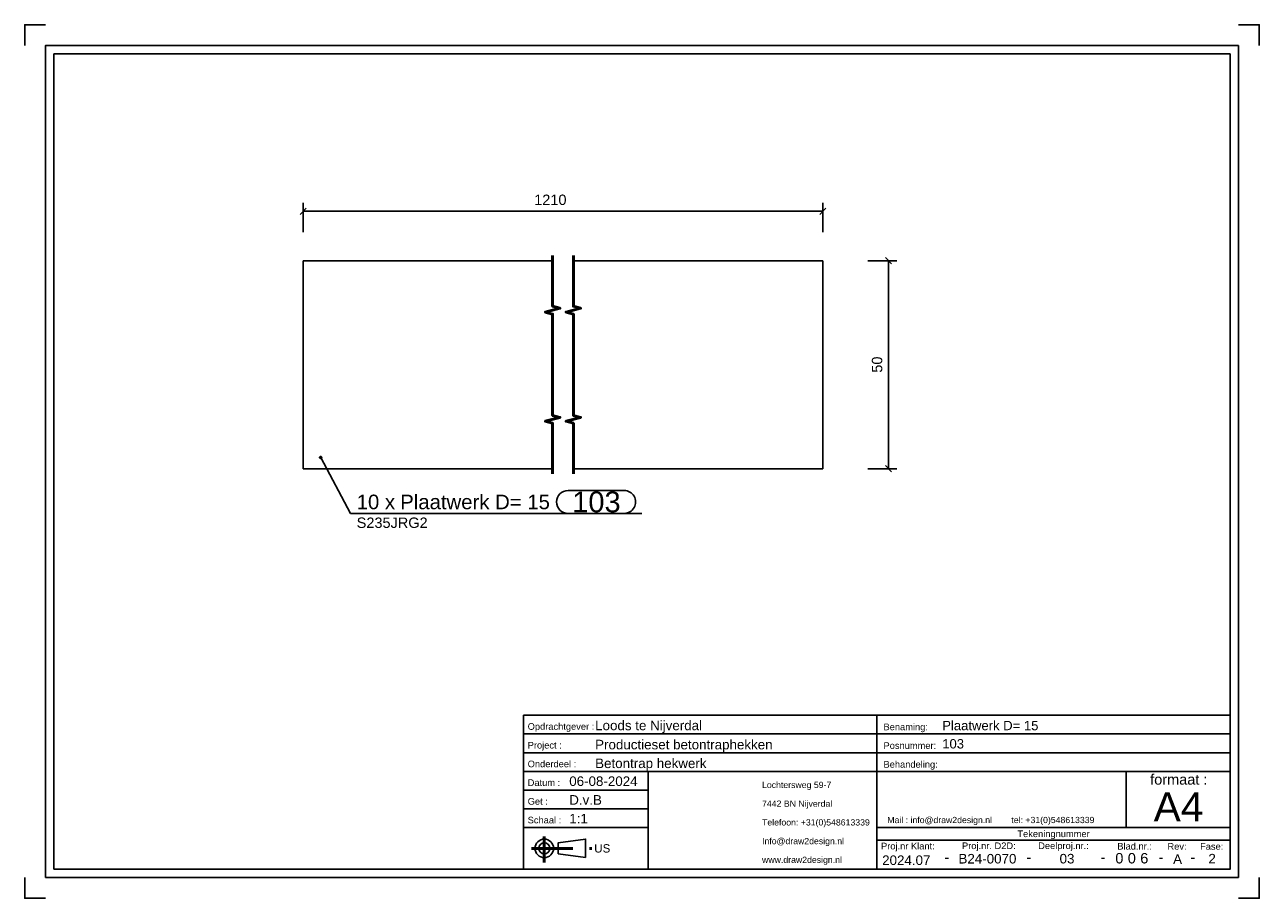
# Model space of a CAD drawing. Header units: millimetres. Extents: x 667 to 964, y -334 to -124.
import ezdxf
from ezdxf.enums import TextEntityAlignment as Align

# ---------------------------------------------------------------- set-up
doc = ezdxf.new("R2010")
doc.units = ezdxf.units.MM
doc.linetypes.add('STRICHPUNKT2', pattern=[18.5, 10, -4, 0.5, -4])
doc.layers.get('0').update_dxf_attribs({"linetype": 'CONTINUOUS'})
for name, color, linetype in [('DIM49', 4, 'CONTINUOUS'), ('TXT_ALL', 7, 'CONTINUOUS'), ('TXT_DIM49', 2, 'CONTINUOUS'), ('TXT_YELLOW', 2, 'CONTINUOUS')]:
    doc.layers.add(name, color=color, linetype=linetype)
doc.layers.add('LE_ALL', color=7, linetype='CONTINUOUS', lineweight=50)
doc.styles.add('ARIAL', font='arial.ttf')

# ---------------------------------------------------------------- blocks, each defined once
blk = doc.blocks.new('TFIELD_00004', base_point=(938.43, -312.18))
at = {"layer": 'TXT_YELLOW', "style": 'ARIAL'}
blk.add_text('A4', height=7, dxfattribs=at).set_placement((938.43, -312.18), align=Align.MIDDLE_LEFT)
blk = doc.blocks.new('FLEX_00003', base_point=(944.34, -317.18))
blk.add_blockref('TFIELD_00004', (938.43, -312.18))
blk = doc.blocks.new('TFIELD_00007', base_point=(874.35, -315.36))
at = {"layer": 'TXT_YELLOW', "style": 'ARIAL'}
blk.add_text('Mail : info@draw2design.nl        tel: +31(0)548613339', height=1.5, dxfattribs=at).set_placement((874.35, -315.36), align=Align.MIDDLE_LEFT)
blk = doc.blocks.new('FLEX_00006', base_point=(874.35, -316.61))
blk.add_blockref('TFIELD_00007', (874.35, -315.36))
blk = doc.blocks.new('DRAW2DESIGNLOGO_00005', base_point=(874.27, -313.69))
blk.add_blockref('FLEX_00006', (874.35, -316.61))
blk = doc.blocks.new('TFIELD_00011', base_point=(803.84, -322.18))
at = {"layer": 'TXT_YELLOW', "style": 'ARIAL'}
blk.add_text('US', height=2, dxfattribs=at).set_placement((803.84, -322.18), align=Align.MIDDLE_LEFT)
blk = doc.blocks.new('FLEX_00010', base_point=(803.84, -322.18))
blk.add_blockref('TFIELD_00011', (803.84, -322.18))
blk = doc.blocks.new('US_00009', base_point=(793.17, -322.18))
blk.add_line((795.2, -323.51), (801.76, -324.4))
blk.add_lwpolyline([(795.2, -323.51), (795.2, -320.85), (801.76, -319.96), (801.76, -324.4)])
for radius in [2.22, 1.33]:
    blk.add_circle((791.84, -322.18), radius)
at = {"layer": 'LE_ALL', "color": 1, "linetype": 'STRICHPUNKT2'}
for p, q in [((791.84, -319.36), (791.84, -325.59)), ((788.74, -322.18), (803.6, -322.18))]:
    blk.add_line(p, q, dxfattribs=at)
blk.add_blockref('FLEX_00010', (803.84, -322.18))
blk = doc.blocks.new('TFIELD_00014', base_point=(844.22, -324.93))
at = {"layer": 'TXT_YELLOW', "style": 'ARIAL'}
for s, p in [('Lochtersweg 59-7', (844.22, -306.93)), ('7442 BN Nijverdal', (844.22, -311.43)), ('Telefoon: +31(0)548613339', (844.22, -315.93)), ('Info@draw2design.nl', (844.22, -320.43)), ('www.draw2design.nl', (844.22, -324.93))]:
    blk.add_text(s, height=1.5, dxfattribs=at).set_placement(p, align=Align.MIDDLE_LEFT)
blk = doc.blocks.new('FLEX_00013', base_point=(857.03, -327.18))
blk.add_blockref('TFIELD_00014', (844.22, -324.93))
blk = doc.blocks.new('D2D_00012', base_point=(817.09, -325.33))
blk.add_blockref('FLEX_00013', (857.03, -327.18))
blk = doc.blocks.new('SCHRIFE_00016', base_point=(797.84, -307.18))
for p, q in [((786.84, -290.18), (871.84, -290.18)), ((871.84, -290.18), (956.84, -290.18)), ((871.84, -327.18), (871.84, -290.18)), ((956.84, -290.18), (956.84, -327.18)), ((786.84, -294.68), (871.84, -294.68)), ((871.84, -294.68), (956.84, -294.68)), ((786.84, -299.18), (871.84, -299.18)), ((871.84, -299.18), (956.84, -299.18)), ((786.84, -303.68), (956.84, -303.68)), ((816.84, -303.68), (816.84, -327.18)), ((931.84, -303.68), (931.84, -317.18)), ((816.84, -308.18), (786.84, -308.18)), ((816.84, -312.68), (786.84, -312.68)), ((816.84, -317.18), (786.84, -317.18)), ((956.84, -317.18), (871.84, -317.18)), ((956.84, -320.18), (871.84, -320.18))]:
    blk.add_line(p, q)
blk.add_lwpolyline([(956.84, -327.18), (786.84, -327.18), (786.84, -290.18)])
at = {"layer": 'TXT_YELLOW', "style": 'ARIAL'}
for s, height, p in [('Loods te Nijverdal', 2.3, (804.07, -293.78)), ('Plaatwerk D= 15', 2.25, (887.56, -293.78)), ('Productieset betontraphekken', 2.3, (804.07, -298.38)), ('103', 2.25, (887.56, -298.17)), ('Betontrap hekwerk', 2.3, (804.07, -302.88)), ('06-08-2024', 2.3, (797.84, -307.18)), ('D.v.B', 2.3, (797.84, -311.68)), ('1:1', 2.3, (797.84, -316.18))]:
    blk.add_text(s, height=height, dxfattribs=at).set_placement(p)
for s, height, p in [('B24-0070', 2.3, (898.44, -325.82)), ('03', 2.3, (917.58, -325.81)), ('A', 2.3, (944.18, -325.91)), ('2', 2.3, (952.48, -325.81)), ('2024.07', 2.3, (878.92, -326.18)), ('-', 2.5, (888.67, -325.52)), ('-', 2.5, (908.41, -325.52)), ('-', 2.5, (926.24, -325.52)), ('-', 2.5, (940.18, -325.52)), ('-', 2.5, (947.83, -325.52))]:
    blk.add_text(s, height=height, dxfattribs=at).set_placement(p, align=Align.CENTER)
blk = doc.blocks.new('TFIELD_00020', base_point=(935.2, -324.55))
at = {"layer": 'TXT_ALL', "style": 'ARIAL'}
blk.add_text('6', height=2.5, dxfattribs=at).set_placement((935.2, -324.55), align=Align.MIDDLE_LEFT)
blk = doc.blocks.new('6_00019')
blk.add_blockref('TFIELD_00020', (935.2, -324.55))
blk = doc.blocks.new('TELLER1_00018')
blk.add_blockref('6_00019', (0, 0))
blk = doc.blocks.new('TFIELD_00023', base_point=(932.2, -324.55))
at = {"layer": 'TXT_ALL', "style": 'ARIAL'}
blk.add_text('0', height=2.5, dxfattribs=at).set_placement((932.2, -324.55), align=Align.MIDDLE_LEFT)
blk = doc.blocks.new('0_00022')
blk.add_blockref('TFIELD_00023', (932.2, -324.55))
blk = doc.blocks.new('TELLER2_00021')
blk.add_blockref('0_00022', (0, 0))
blk = doc.blocks.new('TFIELD_00026', base_point=(929.2, -324.55))
at = {"layer": 'TXT_ALL', "style": 'ARIAL'}
blk.add_text('0', height=2.5, dxfattribs=at).set_placement((929.2, -324.55), align=Align.MIDDLE_LEFT)
blk = doc.blocks.new('0_00025')
blk.add_blockref('TFIELD_00026', (929.2, -324.55))
blk = doc.blocks.new('TELLER3_00024')
blk.add_blockref('0_00025', (0, 0))
blk = doc.blocks.new('NL_00027', base_point=(787.84, -293.68))
at = {"layer": 'TXT_ALL', "color": 1, "style": 'ARIAL'}
blk.add_text('Tekeningnummer', height=1.6, dxfattribs=at).set_placement((914.34, -318.68), align=Align.MIDDLE_CENTER)
at = {"layer": 'TXT_YELLOW', "style": 'ARIAL'}
for s, p in [('Opdrachtgever :', (787.84, -293.68)), ('Benaming:', (873.44, -293.78)), ('Project :', (787.84, -298.18)), ('Posnummer:', (873.44, -298.28)), ('Onderdeel :', (787.84, -302.68)), ('Behandeling:', (873.44, -302.78)), ('Datum :', (787.84, -307.18)), ('Get :', (787.84, -311.68)), ('Schaal :', (787.84, -316.18)), ('Proj.nr Klant:', (872.84, -322.43)), ('Proj.nr. D2D:', (892.32, -322.36)), ('Deelproj.nr.:', (910.65, -322.35)), ('Blad.nr.:', (929.68, -322.47)), ('Rev:', (941.75, -322.51)), ('Fase:', (949.59, -322.51))]:
    blk.add_text(s, height=1.6, dxfattribs=at).set_placement(p)
blk.add_text('formaat :', height=2.5, dxfattribs=at).set_placement((944.47, -306.86), align=Align.CENTER)
blk = doc.blocks.new('SCHRIFE_00015')
for name, p in [('SCHRIFE_00016', (797.84, -307.18)), ('NL_00027', (787.84, -293.68)), ('TELLER3_00024', (0, 0)), ('TELLER2_00021', (0, 0)), ('TELLER1_00018', (0, 0))]:
    blk.add_blockref(name, p)
blk = doc.blocks.new('DINA4Q_00002', base_point=(956.84, -131.18))
for p, q in [((958.84, -129.18), (958.84, -329.18)), ((673.84, -327.18), (673.84, -131.18)), ((673.84, -131.18), (956.84, -131.18)), ((671.84, -329.18), (958.84, -329.18))]:
    blk.add_line(p, q)
for points in [[(666.84, -129.18), (666.84, -124.18), (671.84, -124.18)], [(958.84, -124.18), (963.84, -124.18), (963.84, -129.18)], [(671.84, -329.18), (671.84, -129.18), (958.84, -129.18)], [(956.84, -131.18), (956.84, -327.18), (673.84, -327.18)], [(666.84, -329.18), (666.84, -334.18), (671.84, -334.18)], [(958.84, -334.18), (963.84, -334.18), (963.84, -329.18)]]:
    blk.add_lwpolyline(points)
for name, p in [('SCHRIFE_00015', (0, 0)), ('D2D_00012', (817.09, -325.33)), ('FLEX_00003', (944.34, -317.18)), ('DRAW2DESIGNLOGO_00005', (874.27, -313.69)), ('US_00009', (793.17, -322.18))]:
    blk.add_blockref(name, p)
blk = doc.blocks.new('_ZBL0008_00001')
blk.add_blockref('DINA4Q_00002', (956.84, -131.18))
blk = doc.blocks.new('_D1', base_point=(789.41, -167.52))
at = {"layer": 'DIM49', "color": 1}
for p, q in [((734.58, -168.27), (733.08, -169.77)), ((733.83, -174.02), (733.83, -167.02)), ((733.83, -169.02), (858.83, -169.02)), ((858.08, -169.77), (859.58, -168.27)), ((858.83, -174.02), (858.83, -167.02))]:
    blk.add_line(p, q, dxfattribs=at)
at = {"layer": 'TXT_DIM49', "style": 'ARIAL'}
blk.add_text('1210', height=2.5, dxfattribs=at).set_placement((789.41, -167.52))
blk = doc.blocks.new('_D2', base_point=(873.13, -207.84))
at = {"layer": 'DIM49', "color": 1}
for p, q in [((869.63, -180.92), (876.63, -180.92)), ((875.38, -181.67), (873.88, -180.17)), ((874.63, -230.92), (874.63, -180.92)), ((869.63, -230.92), (876.63, -230.92)), ((873.88, -230.17), (875.38, -231.67))]:
    blk.add_line(p, q, dxfattribs=at)
at = {"layer": 'TXT_DIM49', "style": 'ARIAL'}
blk.add_text('50', height=2.5, rotation=90.0002, dxfattribs=at).set_placement((873.13, -207.84))
blk = doc.blocks.new('SHAPE_00043', base_point=(738.05, -228.24))
at = {"layer": 'DIM49', "color": 3}
for p, q in [((737.79, -228.2), (738.31, -228.2)), ((737.84, -228.4), (738.25, -228.4)), ((738.16, -228), (737.93, -228)), ((738.05, -228.24), (745.2, -241.65)), ((797.55, -236.15), (811.06, -236.15)), ((745.2, -241.65), (815.31, -241.65)), ((811.06, -241.65), (797.55, -241.65))]:
    blk.add_line(p, q, dxfattribs=at)
blk.add_lwpolyline([(737.87, -228.04), (737.82, -228.1), (737.79, -228.16), (737.78, -228.23), (737.79, -228.29), (737.81, -228.36), (737.85, -228.42), (737.91, -228.46), (737.97, -228.49), (738.04, -228.5), (738.11, -228.49), (738.17, -228.47), (738.23, -228.43), (738.27, -228.37), (738.3, -228.31), (738.31, -228.24), (738.3, -228.18), (738.28, -228.11), (738.24, -228.06), (738.19, -228.01), (738.12, -227.98), (738.06, -227.97), (737.99, -227.98), (737.92, -228)], close=True, dxfattribs=at)
for centre, start_param, end_param in [((797.55, -238.9), 3.141593, 6.283185), ((811.06, -238.9), 0, 3.141593)]:
    blk.add_ellipse(centre, major_axis=(0, -2.75), ratio=1, start_param=start_param, end_param=end_param, dxfattribs=at)
at = {"layer": 'TXT_DIM49', "style": 'ARIAL'}
for s, height, p in [('10 x', 3.5, (746.7, -238.9)), ('Plaatwerk D= 15', 3.5, (757.18, -238.9)), ('103', 5, (798.55, -238.9)), ('S235JRG2', 2.5, (746.7, -243.9))]:
    blk.add_text(s, height=height, dxfattribs=at).set_placement(p, align=Align.MIDDLE_LEFT)
blk = doc.blocks.new('Plaatwerk D_ 15_00036', base_point=(858.83, -180.92))
for p, q in [((793.83, -180.92), (733.83, -180.92)), ((733.83, -230.92), (733.83, -180.92)), ((858.83, -180.92), (798.83, -180.92)), ((858.83, -230.92), (858.83, -180.92)), ((793.83, -230.92), (733.83, -230.92)), ((858.83, -230.92), (798.83, -230.92))]:
    blk.add_line(p, q)
for name, p in [('_D1', (789.41, -167.52)), ('_D2', (873.13, -207.84)), ('SHAPE_00043', (738.05, -228.24))]:
    blk.add_blockref(name, p)
blk = doc.blocks.new('Plaatwerk D_ 15_00035')
blk.add_blockref('Plaatwerk D_ 15_00036', (858.83, -180.92))
blk = doc.blocks.new('Baluster_00034')
blk.add_blockref('Plaatwerk D_ 15_00035', (0, 0))
blk = doc.blocks.new('Videhek_00033')
blk.add_blockref('Baluster_00034', (0, 0))
blk = doc.blocks.new('00 begane grond_00032')
blk.add_blockref('Videhek_00033', (0, 0))
blk = doc.blocks.new('Duplex_00031')
blk.add_blockref('00 begane grond_00032', (0, 0))
blk = doc.blocks.new('Assen_00030')
blk.add_blockref('Duplex_00031', (0, 0))
blk = doc.blocks.new('_A3D0017_00029')
blk.add_blockref('Assen_00030', (0, 0))
blk = doc.blocks.new('_SHORTEN_00037', base_point=(793.83, -232.17))
at = {"layer": 'LE_ALL', "color": 4}
for points in [[(793.83, -232.17), (793.83, -219.98), (792.08, -219.52), (795.58, -218.58), (793.83, -218.11), (793.83, -193.73), (792.08, -193.27), (795.58, -192.33), (793.83, -191.86), (793.83, -179.67)], [(798.83, -232.17), (798.83, -219.98), (797.08, -219.52), (800.58, -218.58), (798.83, -218.11), (798.83, -193.73), (797.08, -193.27), (800.58, -192.33), (798.83, -191.86), (798.83, -179.67)]]:
    blk.add_lwpolyline(points, dxfattribs=at)
blk = doc.blocks.new('_ANS0017_00028')
for name, p in [('_A3D0017_00029', (0, 0)), ('_SHORTEN_00037', (793.83, -232.17))]:
    blk.add_blockref(name, p)

msp = doc.modelspace()

# ---------------------------------------------------------------- block references
for name in ['_ZBL0008_00001', '_ANS0017_00028']:
    msp.add_blockref(name, (0, 0))

doc.saveas('drawing.dxf')
